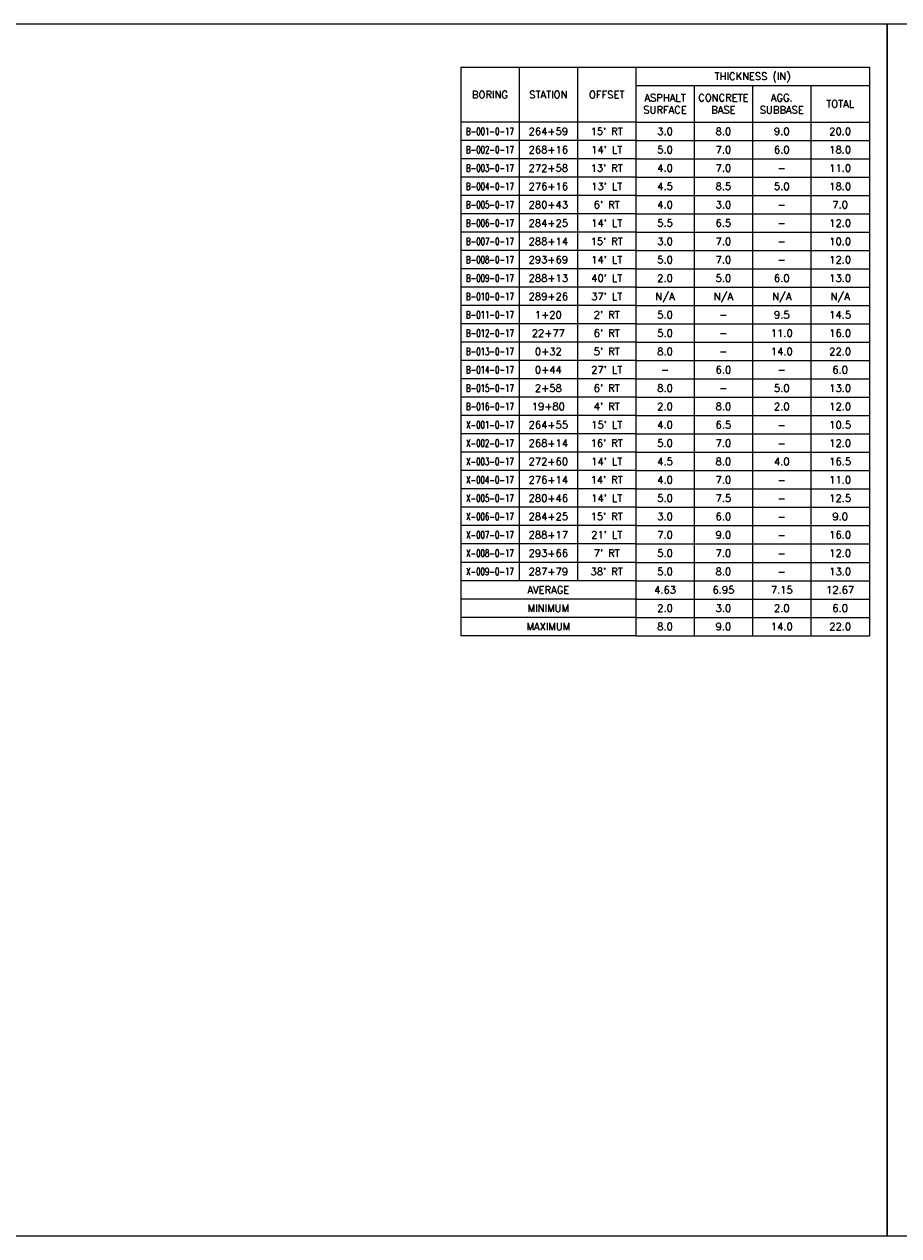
# Model space of a CAD drawing. Extents: x 32 to 184, y -139 to -95.
# Tile 1 of 13: x 78 to 93, y -138 to -117. Entities that reach past the tile are written whole.
import ezdxf
from ezdxf.enums import TextEntityAlignment as Align

# ---------------------------------------------------------------- set-up
doc = ezdxf.new("R2010")
doc.units = 0
doc.header["$LTSCALE"] = 20
doc.header["$MEASUREMENT"] = 0
doc.layers.add('text', color=9, linetype='Continuous')
doc.styles.get("Standard").update_dxf_attribs({"font": 'simplex.shx'})

msp = doc.modelspace()

# ---------------------------------------------------------------- linework, layer by layer
at = {"layer": 'text', "color": 4, "flags": 128}
msp.add_lwpolyline([(62.526, -116.975), (62.526, -137.725), (92.906, -137.725), (92.906, -116.975)], close=True, dxfattribs=at)
at = {"layer": 'text', "color": 1, "flags": 128}
msp.add_lwpolyline([(92.906, -116.975), (92.906, -137.725), (123.286, -137.725), (123.286, -116.975)], close=True, dxfattribs=at)
at = {"layer": 'text', "flags": 128}
for points in [[(85.6, -117.71), (88.6, -117.71)], [(85.6, -117.71), (85.6, -127.448)], [(86.6, -117.71), (86.6, -126.506)], [(87.6, -117.71), (87.6, -126.506)], [(88.6, -117.71), (88.6, -127.448)], [(88.6, -117.71), (92.6, -117.71)], [(92.6, -117.71), (92.6, -127.448)], [(88.6, -118.024), (92.6, -118.024)], [(89.6, -118.024), (89.6, -127.448)], [(90.6, -118.024), (90.6, -127.448)], [(91.6, -118.024), (91.6, -127.448)], [(86.6, -118.652), (85.6, -118.652)], [(87.6, -118.652), (86.6, -118.652)], [(88.6, -118.652), (87.6, -118.652)], [(88.6, -118.652), (92.6, -118.652)], [(86.6, -118.967), (85.6, -118.967)], [(87.6, -118.967), (86.6, -118.967)], [(88.6, -118.967), (87.6, -118.967)], [(88.6, -118.967), (92.6, -118.967)], [(86.6, -119.281), (85.6, -119.281)], [(87.6, -119.281), (86.6, -119.281)], [(88.6, -119.281), (87.6, -119.281)], [(88.6, -119.281), (92.6, -119.281)], [(86.6, -119.595), (85.6, -119.595)], [(87.6, -119.595), (86.6, -119.595)], [(88.6, -119.595), (87.6, -119.595)], [(88.6, -119.595), (92.6, -119.595)], [(86.6, -119.909), (85.6, -119.909)], [(87.6, -119.909), (86.6, -119.909)], [(88.6, -119.909), (87.6, -119.909)], [(88.6, -119.909), (92.6, -119.909)], [(86.6, -120.223), (85.6, -120.223)], [(87.6, -120.223), (86.6, -120.223)], [(88.6, -120.223), (87.6, -120.223)], [(88.6, -120.223), (92.6, -120.223)], [(86.6, -120.537), (85.6, -120.537)], [(87.6, -120.537), (86.6, -120.537)], [(88.6, -120.537), (87.6, -120.537)], [(88.6, -120.537), (92.6, -120.537)], [(86.6, -120.851), (85.6, -120.851)], [(87.6, -120.851), (86.6, -120.851)], [(88.6, -120.851), (87.6, -120.851)], [(88.6, -120.851), (92.6, -120.851)], [(86.6, -121.166), (85.6, -121.166)], [(87.6, -121.166), (86.6, -121.166)], [(88.6, -121.166), (87.6, -121.166)], [(88.6, -121.166), (92.6, -121.166)], [(86.6, -121.48), (85.6, -121.48)], [(87.6, -121.48), (86.6, -121.48)], [(88.6, -121.48), (87.6, -121.48)], [(88.6, -121.48), (92.6, -121.48)], [(86.6, -121.794), (85.6, -121.794)], [(87.6, -121.794), (86.6, -121.794)], [(88.6, -121.794), (87.6, -121.794)], [(88.6, -121.794), (92.6, -121.794)], [(86.6, -122.108), (85.6, -122.108)], [(87.6, -122.108), (86.6, -122.108)], [(88.6, -122.108), (87.6, -122.108)], [(88.6, -122.108), (92.6, -122.108)], [(86.6, -122.422), (85.6, -122.422)], [(87.6, -122.422), (86.6, -122.422)], [(88.6, -122.422), (87.6, -122.422)], [(88.6, -122.422), (92.6, -122.422)], [(86.6, -122.736), (85.6, -122.736)], [(87.6, -122.736), (86.6, -122.736)], [(88.6, -122.736), (87.6, -122.736)], [(88.6, -122.736), (92.6, -122.736)], [(86.6, -123.05), (85.6, -123.05)], [(87.6, -123.05), (86.6, -123.05)], [(88.6, -123.05), (87.6, -123.05)], [(88.6, -123.05), (92.6, -123.05)], [(86.6, -123.364), (85.6, -123.364)], [(87.6, -123.364), (86.6, -123.364)], [(88.6, -123.364), (87.6, -123.364)], [(88.6, -123.364), (92.6, -123.364)], [(86.6, -123.679), (85.6, -123.679)], [(87.6, -123.679), (86.6, -123.679)], [(88.6, -123.679), (87.6, -123.679)], [(88.6, -123.679), (92.6, -123.679)], [(86.6, -123.993), (85.6, -123.993)], [(87.6, -123.993), (86.6, -123.993)], [(88.6, -123.993), (87.6, -123.993)], [(88.6, -123.993), (92.6, -123.993)], [(86.6, -124.307), (85.6, -124.307)], [(87.6, -124.307), (86.6, -124.307)], [(88.6, -124.307), (87.6, -124.307)], [(88.6, -124.307), (92.6, -124.307)], [(86.6, -124.621), (85.6, -124.621)], [(87.6, -124.621), (86.6, -124.621)], [(88.6, -124.621), (87.6, -124.621)], [(88.6, -124.621), (92.6, -124.621)], [(86.6, -124.935), (85.6, -124.935)], [(87.6, -124.935), (86.6, -124.935)], [(88.6, -124.935), (87.6, -124.935)], [(88.6, -124.935), (92.6, -124.935)], [(86.6, -125.249), (85.6, -125.249)], [(87.6, -125.249), (86.6, -125.249)], [(88.6, -125.249), (87.6, -125.249)], [(88.6, -125.249), (92.6, -125.249)], [(86.6, -125.563), (85.6, -125.563)], [(87.6, -125.563), (86.6, -125.563)], [(88.6, -125.563), (87.6, -125.563)], [(88.6, -125.563), (92.6, -125.563)], [(86.6, -125.877), (85.6, -125.877)], [(87.6, -125.877), (86.6, -125.877)], [(88.6, -125.877), (87.6, -125.877)], [(88.6, -125.877), (92.6, -125.877)], [(86.6, -126.192), (85.6, -126.192)], [(87.6, -126.192), (86.6, -126.192)], [(88.6, -126.192), (87.6, -126.192)], [(88.6, -126.192), (92.6, -126.192)], [(86.6, -126.506), (85.6, -126.506)], [(87.6, -126.506), (86.6, -126.506)], [(88.6, -126.506), (87.6, -126.506)], [(88.6, -126.506), (92.6, -126.506)], [(86.6, -126.82), (85.6, -126.82)], [(87.6, -126.82), (86.6, -126.82)], [(88.6, -126.82), (87.6, -126.82)], [(88.6, -126.82), (92.6, -126.82)], [(86.6, -127.134), (85.6, -127.134)], [(87.6, -127.134), (86.6, -127.134)], [(88.6, -127.134), (87.6, -127.134)], [(88.6, -127.134), (92.6, -127.134)], [(86.6, -127.448), (85.6, -127.448)], [(87.6, -127.448), (86.6, -127.448)], [(88.6, -127.448), (87.6, -127.448)], [(88.6, -127.448), (92.6, -127.448)]]:
    msp.add_lwpolyline(points, dxfattribs=at)

# ---------------------------------------------------------------- texts
at = {"layer": 'text'}
for s, p in [('THICKNESS (IN)', (90.6, -117.867)), ('BORING', (86.1, -118.181)), ('STATION', (87.1, -118.181)), ('OFFSET', (88.1, -118.181)), ('264+59', (87.1, -118.81)), ("15' RT", (88.1, -118.81)), ('3.0', (89.1, -118.81)), ('8.0', (90.1, -118.81)), ('9.0', (91.1, -118.81)), ('20.0', (92.1, -118.81)), ('268+16', (87.1, -119.124)), ("14' LT", (88.1, -119.124)), ('5.0', (89.1, -119.124)), ('7.0', (90.1, -119.124)), ('6.0', (91.1, -119.124)), ('18.0', (92.1, -119.124)), ('272+58', (87.1, -119.438)), ("13' RT", (88.1, -119.438)), ('4.0', (89.1, -119.438)), ('7.0', (90.1, -119.438)), ('-', (91.1, -119.438)), ('11.0', (92.1, -119.438)), ('276+16', (87.1, -119.752)), ("13' LT", (88.1, -119.752)), ('4.5', (89.1, -119.752)), ('8.5', (90.1, -119.752)), ('5.0', (91.1, -119.752)), ('18.0', (92.1, -119.752)), ('280+43', (87.1, -120.066)), ("6' RT", (88.1, -120.066)), ('4.0', (89.1, -120.066)), ('3.0', (90.1, -120.066)), ('-', (91.1, -120.066)), ('7.0', (92.1, -120.066)), ('284+25', (87.1, -120.38)), ("14' LT", (88.1, -120.38)), ('5.5', (89.1, -120.38)), ('6.5', (90.1, -120.38)), ('12.0', (92.1, -120.38)), ('-', (91.1, -120.38)), ('288+14', (87.1, -120.694)), ("15' RT", (88.1, -120.694)), ('3.0', (89.1, -120.694)), ('7.0', (90.1, -120.694)), ('-', (91.1, -120.694)), ('10.0', (92.1, -120.694)), ('293+69', (87.1, -121.008)), ("14' LT", (88.1, -121.008)), ('5.0', (89.1, -121.008)), ('7.0', (90.1, -121.008)), ('12.0', (92.1, -121.008)), ('-', (91.1, -121.008)), ('288+13', (87.1, -121.323)), ("40' LT", (88.1, -121.323)), ('2.0', (89.1, -121.323)), ('5.0', (90.1, -121.323)), ('6.0', (91.1, -121.323)), ('13.0', (92.1, -121.323)), ('289+26', (87.1, -121.637)), ("37' LT", (88.1, -121.637)), ('N/A', (89.1, -121.637)), ('N/A', (90.1, -121.637)), ('N/A', (91.1, -121.637)), ('N/A', (92.1, -121.637)), ('1+20', (87.1, -121.951)), ("2' RT", (88.1, -121.951)), ('5.0', (89.1, -121.951)), ('-', (90.1, -121.951)), ('9.5', (91.1, -121.951)), ('14.5', (92.1, -121.951)), ('22+77', (87.1, -122.265)), ("6' RT", (88.1, -122.265)), ('5.0', (89.1, -122.265)), ('11.0', (91.1, -122.265)), ('16.0', (92.1, -122.265)), ('-', (90.1, -122.265)), ('0+32', (87.1, -122.579)), ("5' RT", (88.1, -122.579)), ('8.0', (89.1, -122.579)), ('-', (90.1, -122.579)), ('14.0', (91.1, -122.579)), ('22.0', (92.1, -122.579)), ('0+44', (87.1, -122.893)), ("27' LT", (88.1, -122.893)), ('6.0', (90.1, -122.893)), ('6.0', (92.1, -122.893)), ('-', (89.1, -122.893)), ('-', (91.1, -122.893)), ('2+58', (87.1, -123.207)), ("6' RT", (88.1, -123.207)), ('8.0', (89.1, -123.207)), ('-', (90.1, -123.207)), ('5.0', (91.1, -123.207)), ('13.0', (92.1, -123.207)), ('19+80', (87.1, -123.521)), ("4' RT", (88.1, -123.521)), ('2.0', (89.1, -123.521)), ('8.0', (90.1, -123.521)), ('2.0', (91.1, -123.521)), ('12.0', (92.1, -123.521)), ('264+55', (87.1, -123.836)), ("15' LT", (88.1, -123.836)), ('4.0', (89.1, -123.836)), ('6.5', (90.1, -123.836)), ('-', (91.1, -123.836)), ('10.5', (92.1, -123.836)), ("16' RT", (88.1, -124.15)), ('268+14', (87.1, -124.15)), ('5.0', (89.1, -124.15)), ('7.0', (90.1, -124.15)), ('-', (91.1, -124.15)), ('12.0', (92.1, -124.15)), ('272+60', (87.1, -124.464)), ("14' LT", (88.1, -124.464)), ('4.5', (89.1, -124.464)), ('8.0', (90.1, -124.464)), ('4.0', (91.1, -124.464)), ('16.5', (92.1, -124.464)), ('276+14', (87.1, -124.778)), ("14' RT", (88.1, -124.778)), ('4.0', (89.1, -124.778)), ('7.0', (90.1, -124.778)), ('-', (91.1, -124.778)), ('11.0', (92.1, -124.778)), ('280+46', (87.1, -125.092)), ("14' LT", (88.1, -125.092)), ('5.0', (89.1, -125.092)), ('7.5', (90.1, -125.092)), ('-', (91.1, -125.092)), ('12.5', (92.1, -125.092)), ('284+25', (87.1, -125.406)), ("15' RT", (88.1, -125.406)), ('3.0', (89.1, -125.406)), ('6.0', (90.1, -125.406)), ('-', (91.1, -125.406)), ('9.0', (92.1, -125.406)), ('288+17', (87.1, -125.72)), ("21' LT", (88.1, -125.72)), ('7.0', (89.1, -125.72)), ('9.0', (90.1, -125.72)), ('-', (91.1, -125.72)), ('16.0', (92.1, -125.72)), ('293+66', (87.1, -126.034)), ("7' RT", (88.1, -126.034)), ('5.0', (89.1, -126.034)), ('7.0', (90.1, -126.034)), ('-', (91.1, -126.034)), ('12.0', (92.1, -126.034)), ('287+79', (87.1, -126.349)), ("38' RT", (88.1, -126.349)), ('5.0', (89.1, -126.349)), ('8.0', (90.1, -126.349)), ('-', (91.1, -126.349)), ('13.0', (92.1, -126.349)), ('AVERAGE', (87.1, -126.663)), ('4.63', (89.1, -126.663)), ('6.95', (90.1, -126.663)), ('7.15', (91.1, -126.663)), ('12.67', (92.1, -126.663)), ('MINIMUM', (87.1, -126.977)), ('2.0', (89.1, -126.977)), ('3.0', (90.1, -126.977)), ('2.0', (91.1, -126.977)), ('6.0', (92.1, -126.977)), ('MAXIMUM', (87.1, -127.291)), ('8.0', (89.1, -127.291)), ('9.0', (90.1, -127.291)), ('14.0', (91.1, -127.291)), ('22.0', (92.1, -127.291))]:
    msp.add_text(s, height=0.125, dxfattribs=at).set_placement(p, align=Align.MIDDLE_CENTER)
at = {"layer": 'text', "width": 0.7}
for s, p in [('B-001-0-17', (86.1, -118.81)), ('B-002-0-17', (86.1, -119.124)), ('B-003-0-17', (86.1, -119.438)), ('B-004-0-17', (86.1, -119.752)), ('B-005-0-17', (86.1, -120.066)), ('B-006-0-17', (86.1, -120.38)), ('B-007-0-17', (86.1, -120.694)), ('B-008-0-17', (86.1, -121.008)), ('B-009-0-17', (86.1, -121.323)), ('B-010-0-17', (86.1, -121.637)), ('B-011-0-17', (86.1, -121.951)), ('B-012-0-17', (86.1, -122.265)), ('B-013-0-17', (86.1, -122.579)), ('B-014-0-17', (86.1, -122.893)), ('B-015-0-17', (86.1, -123.207)), ('B-016-0-17', (86.1, -123.521)), ('X-001-0-17', (86.1, -123.836)), ('X-002-0-17', (86.1, -124.15)), ('X-003-0-17', (86.1, -124.464)), ('X-004-0-17', (86.1, -124.778)), ('X-005-0-17', (86.1, -125.092)), ('X-006-0-17', (86.1, -125.406)), ('X-007-0-17', (86.1, -125.72)), ('X-008-0-17', (86.1, -126.034)), ('X-009-0-17', (86.1, -126.349))]:
    msp.add_text(s, height=0.125, dxfattribs=at).set_placement(p, align=Align.MIDDLE_CENTER)
at = {"layer": 'text', "char_height": 0.125, "attachment_point": 5}
for s, insert in [('ASPHALT\\PSURFACE', (89.1, -118.338)), ('CONCRETE\\PBASE', (90.1, -118.338)), ('AGG.\\PSUBBASE', (91.1, -118.338)), ('TOTAL', (92.1, -118.338))]:
    msp.add_mtext_dynamic_manual_height_columns(s, width=1.35162, gutter_width=3.125, heights=[0], dxfattribs=dict(at, insert=insert))

doc.saveas('drawing.dxf')
